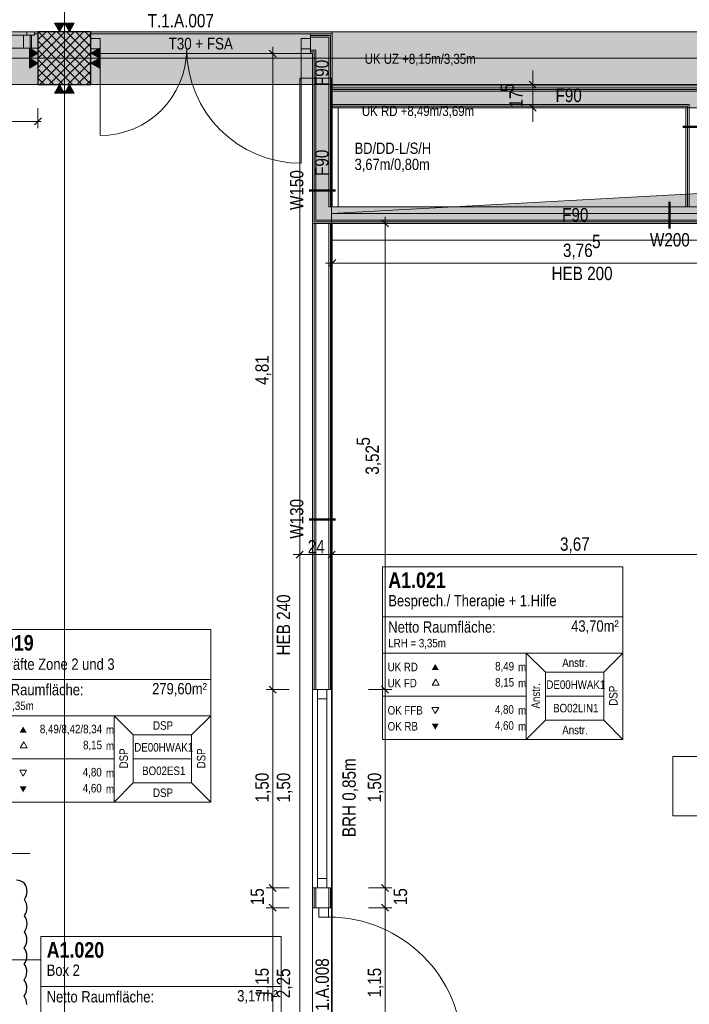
# Model space of a CAD drawing. Extents: x -620 to 3480, y 62 to 1107.
# Tile 112 of 244: x -171 to -70, y 623 to 772. Entities that reach past the tile are written whole.
import ezdxf
from ezdxf.lldxf.tags import DXFTag

# ---------------------------------------------------------------- set-up
doc = ezdxf.new("R2010")
doc.units = 0
doc.layers.get('0').update_dxf_attribs({"lineweight": 35})
for name, color, linetype, lineweight, true_color in [('00 -Bauelemente -Dämmung innen', 7, 'Continuous', 9, 0xff7fe6), ('00 -Bauelemente -Gipskarton', 7, 'Continuous', 9, 0xff7fe6), ('00_Beschriftung UZ', 3, 'Continuous', 13, 0x00ff00), ('30 -33 Aussenwände- 3 Aussenstützen', 7, 'Continuous', 50, 0x0000dd), ('30 -34 Innenwände- 2 nichttragend', 7, 'Continuous', 18, 0xff7fe6), ('30 -34 Innenwände- 4 Türen_Fenster', 9, 'Continuous', 15, 0x808080), ('30 -35 Decken- 1 Konstruktion-Träger- Stahlbeton', 7, 'grob-A06G9GKW8I', 13, 0x33aa00), ('30 -35 Decken- 11 Durchbruch', 5, 'Continuous', 15, 0x0000ff), ('60- 61 allgemeine Ausstattung- 1 Möbel', 7, 'Continuous', 9, 0x00cccc), ('70 -72 Beschriftung- 1 Beschriftung allgemein', 7, 'Continuous', 9, 0xff6633), ('70 -72 Beschriftung- 2 Beschriftung Bauteile', 7, 'Continuous', 9, 0x9999ff), ('70 -75 Raumstempel- 1 Raumstempel', 1, 'Continuous', 50, 0xff0000), ('70 -75 Raumstempel-2 Verweislinie', 1, 'Continuous', 9, 0xff0000), ('70 -76 Bemaßung- 2 Allgemein', 9, 'Continuous', 5, 0x808080), ('iwb_Schraffur_ F90_feuerbestaendig', 1, 'Continuous', 13, 0xff0000), ('iwb_Schraffur_ Verglasung', 5, 'Continuous', 13, 0x0000ff)]:
    doc.layers.add(name, color=color, linetype=linetype, lineweight=lineweight, true_color=true_color)
for name, color, linetype, lineweight in [('30 -35 Decken- 1 Konstruktion-Träger- Stahl Hohlprofil', 7, 'grob-A06G9GKW8I', 9), ('70 -71 Achsen- 1 Gebäudeachsen', 7, 'STRICHPUNKT2-A06G9GKV8I', 18), ('70 -75 Raumstempel- 3 Wandstempel', 7, 'Continuous', 50), ('Keine', 7, 'Continuous', 9), ('Keine-1', 7, 'Continuous', 15)]:
    doc.layers.add(name, color=color, linetype=linetype, lineweight=lineweight)
doc.layers.add('iwb_Schraffur_Unterzug', color=7, linetype='Continuous', lineweight=5, true_color=0xffffcc, plot=False)
doc.styles.get("Standard").update_dxf_attribs({"font": 'ARIALN.TTF'})
tags = doc.linetypes.add('grob-A06G9GKW8I', pattern=[14, 3, -8, 3]).pattern_tags.tags
tags[8:9] = [DXFTag(74, 4), DXFTag(75, 0), DXFTag(340, '0'), DXFTag(46, 0.0), DXFTag(50, 0.0), DXFTag(44, 0.0), DXFTag(45, 0.0)]
tags[6:7] = [DXFTag(74, 4), DXFTag(75, 0), DXFTag(340, '0'), DXFTag(46, 0.0), DXFTag(50, 0.0), DXFTag(44, 0.0), DXFTag(45, 0.0)]
tags[4:5] = [DXFTag(74, 4), DXFTag(75, 0), DXFTag(340, '0'), DXFTag(46, 0.0), DXFTag(50, 0.0), DXFTag(44, 0.0), DXFTag(45, 0.0)]
tags = doc.linetypes.add('STRICHPUNKT2-A06G9GKV8I', pattern=[12.7, 6.35, -3.175, 0, -3.175]).pattern_tags.tags
tags[10:11] = [DXFTag(74, 4), DXFTag(75, 0), DXFTag(340, '0'), DXFTag(46, 0.0), DXFTag(50, 0.0), DXFTag(44, 0.0), DXFTag(45, 0.0)]
tags[8:9] = [DXFTag(74, 4), DXFTag(75, 0), DXFTag(340, '0'), DXFTag(46, 0.0), DXFTag(50, 0.0), DXFTag(44, 0.0), DXFTag(45, 0.0)]
tags[6:7] = [DXFTag(74, 4), DXFTag(75, 0), DXFTag(340, '0'), DXFTag(46, 0.0), DXFTag(50, 0.0), DXFTag(44, 0.0), DXFTag(45, 0.0)]
tags[4:5] = [DXFTag(74, 4), DXFTag(75, 0), DXFTag(340, '0'), DXFTag(46, 0.0), DXFTag(50, 0.0), DXFTag(44, 0.0), DXFTag(45, 0.0)]

# ---------------------------------------------------------------- blocks, each defined once
blk = doc.blocks.new('Referenz-A06G9GKX8I')
at = {"layer": '00 -Bauelemente -Dämmung innen', "color": 0, "linetype": 'Continuous', "ltscale": 0.13}
for p, q in [((-127.31, 769.16), (-124.51, 769.16)), ((-124.51, 769.16), (-124.51, 743.46)), ((-127.31, 767.16), (-126.51, 767.16)), ((-126.51, 767.16), (-126.51, 741.46)), ((0.63, 760.96), (-124.01, 760.96)), ((-70.01, 758.96), (-124.01, 758.96)), ((-70.01, 743.46), (-70.01, 758.96)), ((-124.51, 743.46), (-124.01, 743.46)), ((-124.01, 743.46), (-70.51, 743.46)), ((-126.51, 741.46), (-49.21, 741.46)), ((-126.51, 740.96), (-126.51, 670.46)), ((-124.51, 740.96), (-124.51, 670.46)), ((-126.51, 640.46), (-126.51, 637.46)), ((-124.51, 640.46), (-124.51, 637.46))]:
    blk.add_line(p, q, dxfattribs=at)
at = {"layer": '00 -Bauelemente -Gipskarton', "color": 0, "linetype": 'Continuous', "ltscale": 0.13}
for p, q in [((-127.31, 769.66), (-124.01, 769.66)), ((-127.31, 769.41), (-124.26, 769.41)), ((-127.31, 769.16), (-124.51, 769.16)), ((-124.51, 769.16), (-124.51, 743.46)), ((-124.26, 769.41), (-124.26, 743.46)), ((-124.01, 769.66), (-124.01, 743.46)), ((-127.31, 767.16), (-126.51, 767.16)), ((-126.51, 767.16), (-126.51, 741.46)), ((-127.31, 766.91), (-126.76, 766.91)), ((-127.31, 766.66), (-127.01, 766.66)), ((-127.01, 766.66), (-127.01, 740.96)), ((-126.76, 766.91), (-126.76, 741.21)), ((0.63, 761.46), (-124.01, 761.46)), ((0.63, 761.21), (-124.01, 761.21)), ((0.63, 760.96), (-124.01, 760.96)), ((-70.01, 758.96), (-124.01, 758.96)), ((-70.26, 758.71), (-124.01, 758.71)), ((-70.51, 758.46), (-124.01, 758.46)), ((-70.51, 743.46), (-70.51, 758.46)), ((-70.26, 743.46), (-70.26, 758.71)), ((-70.01, 743.46), (-70.01, 758.96)), ((-124.26, 743.46), (-124.51, 743.46)), ((-124.01, 743.46), (-124.26, 743.46)), ((-127.01, 740.96), (-127.01, 670.46)), ((-127.01, 740.96), (-48.71, 740.96)), ((-126.76, 741.21), (-48.96, 741.21)), ((-126.76, 740.96), (-126.76, 670.46)), ((-126.51, 741.46), (-49.21, 741.46)), ((-126.51, 740.96), (-126.51, 670.46)), ((-124.51, 740.96), (-124.51, 670.46)), ((-124.26, 740.96), (-124.26, 670.46)), ((-124.01, 740.96), (-124.01, 670.46)), ((-127.01, 640.46), (-127.01, 637.46)), ((-126.76, 640.46), (-126.76, 637.46)), ((-126.51, 640.46), (-126.51, 637.46)), ((-124.51, 640.46), (-124.51, 637.46)), ((-124.26, 640.46), (-124.26, 637.46)), ((-124.01, 640.46), (-124.01, 637.46))]:
    blk.add_line(p, q, dxfattribs=at)
at = {"layer": '30 -33 Aussenwände- 3 Aussenstützen', "color": 0, "lineweight": 9}
for p, q in [((-168.51, 768.74), (-167.29, 769.96)), ((-168.51, 767.32), (-165.88, 769.96)), ((-168.51, 765.91), (-164.47, 769.96)), ((-168.51, 764.5), (-163.05, 769.96)), ((-168.51, 763.08), (-161.64, 769.96)), ((-168.45, 769.96), (-160.51, 762.02)), ((-167.03, 769.96), (-160.51, 763.44)), ((-165.62, 769.96), (-160.51, 764.85)), ((-164.2, 769.96), (-160.51, 766.27)), ((-162.79, 769.96), (-160.51, 767.68)), ((-161.37, 769.96), (-160.51, 769.1)), ((-168.51, 768.61), (-161.86, 761.96)), ((-168.22, 761.96), (-160.51, 769.67)), ((-168.51, 767.2), (-163.27, 761.96)), ((-166.81, 761.96), (-160.51, 768.25)), ((-168.51, 765.78), (-164.69, 761.96)), ((-165.51, 765.96), (-163.51, 765.96)), ((-165.39, 761.96), (-160.51, 766.84)), ((-164.51, 766.96), (-164.51, 764.96)), ((-168.51, 764.37), (-166.1, 761.96)), ((-163.98, 761.96), (-160.51, 765.42)), ((-162.57, 761.96), (-160.51, 764.01)), ((-168.51, 762.95), (-167.52, 761.96)), ((-161.15, 761.96), (-160.51, 762.6))]:
    blk.add_line(p, q, dxfattribs=at)
at = {"layer": '30 -33 Aussenwände- 3 Aussenstützen', "color": 0, "linetype": 'Continuous', "lineweight": -2, "ltscale": 0.25}
for p, q in [((-160.51, 769.96), (-168.51, 769.96)), ((-168.51, 769.96), (-168.51, 761.96)), ((-160.51, 761.96), (-160.51, 769.96)), ((-168.51, 761.96), (-160.51, 761.96))]:
    blk.add_line(p, q, dxfattribs=at)
at = {"layer": '30 -34 Innenwände- 2 nichttragend', "color": 0, "lineweight": 9}
for p, q in [((-169.01, 769.96), (-231.31, 769.96)), ((-170.21, 769.46), (-170.21, 769.96)), ((-169.01, 769.46), (-169.01, 769.96)), ((-231.31, 769.46), (-169.01, 769.46)), ((-170.71, 767.46), (-170.71, 769.46)), ((-169.71, 767.46), (-169.71, 769.46)), ((-169.51, 767.46), (-169.51, 769.46)), ((-168.51, 769.66), (-169.01, 769.66)), ((-168.51, 767.46), (-168.51, 769.66)), ((-195.31, 767.46), (-168.51, 767.46))]:
    blk.add_line(p, q, dxfattribs=at)
at = {"layer": '30 -34 Innenwände- 2 nichttragend', "color": 0, "lineweight": 5}
for p, q in [((-170.21, 769.96), (-195.81, 769.96)), ((-170.21, 769.96), (-170.21, 769.46)), ((-169.01, 769.96), (-170.21, 769.96)), ((-170.21, 769.46), (-170.21, 769.96)), ((-169.01, 769.46), (-169.01, 769.96)), ((-195.81, 769.46), (-170.21, 769.46)), ((-170.21, 769.46), (-169.01, 769.46))]:
    blk.add_line(p, q, dxfattribs=at)
at = {"layer": '30 -34 Innenwände- 2 nichttragend', "color": 0}
for p, q in [((-170.71, 767.46), (-170.71, 769.46)), ((-170.71, 769.46), (-169.71, 769.46)), ((-169.71, 769.46), (-169.71, 767.46)), ((-169.51, 767.46), (-169.51, 769.46)), ((-169.51, 769.46), (-169.01, 769.46)), ((-169.01, 769.46), (-169.01, 769.66)), ((-169.01, 769.66), (-168.51, 769.66)), ((-168.51, 769.66), (-168.51, 767.46)), ((-169.71, 767.46), (-170.71, 767.46)), ((-168.51, 767.46), (-169.51, 767.46))]:
    blk.add_line(p, q, dxfattribs=at)
at = {"layer": '30 -34 Innenwände- 2 nichttragend', "color": 0, "linetype": 'Continuous', "ltscale": 0.18}
for p, q in [((-160.51, 766.66), (-160.51, 769.66)), ((-160.51, 769.41), (-160.51, 769.66)), ((-160.51, 769.41), (-160.51, 769.66)), ((-160.51, 769.16), (-160.51, 769.41)), ((-160.51, 766.66), (-160.51, 769.41)), ((-160.51, 767.16), (-160.51, 769.16)), ((-127.31, 769.41), (-127.31, 769.66)), ((-127.31, 769.41), (-127.31, 769.66)), ((-127.31, 769.66), (-124.01, 769.66)), ((-127.31, 769.16), (-127.31, 769.41)), ((-127.31, 766.66), (-127.31, 769.41)), ((-127.31, 767.16), (-127.31, 769.16)), ((-124.01, 769.66), (-124.01, 761.46)), ((-160.51, 766.91), (-160.51, 767.16)), ((-127.31, 766.91), (-127.31, 767.16)), ((-160.51, 766.66), (-160.51, 766.91)), ((-127.31, 766.66), (-127.31, 766.91)), ((-127.31, 766.66), (-127.01, 766.66)), ((-127.01, 766.66), (-127.01, 740.96)), ((0.63, 761.46), (-124.01, 761.46)), ((-124.01, 758.46), (-124.01, 743.46)), ((-70.51, 758.46), (-124.01, 758.46)), ((-70.51, 743.46), (-70.51, 758.46)), ((-124.01, 743.46), (-70.51, 743.46)), ((-127.01, 740.96), (-127.01, 670.46)), ((-127.01, 740.96), (-48.71, 740.96)), ((-124.01, 740.96), (-124.01, 670.46)), ((-127.01, 670.46), (-124.26, 670.46)), ((-127.01, 670.46), (-126.76, 670.46)), ((-126.76, 670.46), (-126.51, 670.46)), ((-126.51, 670.46), (-124.51, 670.46)), ((-124.51, 670.46), (-124.26, 670.46)), ((-124.26, 670.46), (-124.01, 670.46)), ((-124.26, 670.46), (-124.01, 670.46)), ((-127.01, 640.46), (-124.26, 640.46)), ((-127.01, 640.46), (-126.76, 640.46)), ((-127.01, 640.46), (-127.01, 637.46)), ((-126.76, 640.46), (-126.51, 640.46)), ((-126.51, 640.46), (-124.51, 640.46)), ((-124.51, 640.46), (-124.26, 640.46)), ((-124.26, 640.46), (-124.01, 640.46)), ((-124.26, 640.46), (-124.01, 640.46)), ((-124.01, 640.46), (-124.01, 637.46)), ((-127.01, 637.46), (-124.26, 637.46)), ((-127.01, 637.46), (-126.76, 637.46)), ((-126.76, 637.46), (-126.51, 637.46)), ((-126.51, 637.46), (-124.51, 637.46)), ((-124.51, 637.46), (-124.26, 637.46)), ((-124.26, 637.46), (-124.01, 637.46)), ((-124.26, 637.46), (-124.01, 637.46))]:
    blk.add_line(p, q, dxfattribs=at)
at = {"layer": '30 -34 Innenwände- 4 Türen_Fenster', "color": 0, "linetype": 'grob-A06G9GKW8I', "ltscale": 0.15}
for p, q in [((-160.51, 769.66), (-127.31, 769.66)), ((-159.11, 767.36), (-159.11, 754.26)), ((-128.71, 767.36), (-128.71, 750.06)), ((-160.51, 766.66), (-127.31, 766.66)), ((-127.01, 637.46), (-127.01, 614.46)), ((-124.01, 637.46), (-124.01, 614.46))]:
    blk.add_line(p, q, dxfattribs=at)
at = {"layer": '30 -34 Innenwände- 4 Türen_Fenster', "color": 0, "linetype": 'Continuous', "ltscale": 0.15}
for p, q in [((-160.51, 768.96), (-159.11, 768.96)), ((-160.51, 767.36), (-160.51, 768.96)), ((-159.11, 768.96), (-159.11, 767.36)), ((-128.71, 768.96), (-127.31, 768.96)), ((-128.71, 767.36), (-128.71, 768.96)), ((-127.31, 768.96), (-127.31, 767.36)), ((-159.11, 767.36), (-160.51, 767.36)), ((-127.31, 767.36), (-128.71, 767.36)), ((-126.21, 670.46), (-127.01, 670.46)), ((-127.01, 670.46), (-127.01, 640.46)), ((-126.21, 669.06), (-126.21, 670.46)), ((-126.21, 670.46), (-124.81, 670.46)), ((-126.21, 670.46), (-124.81, 670.46)), ((-124.81, 670.46), (-124.01, 670.46)), ((-124.81, 670.46), (-124.81, 669.06)), ((-124.01, 670.46), (-124.01, 640.46)), ((-126.21, 669.06), (-124.81, 669.06)), ((-126.21, 641.86), (-126.21, 669.06)), ((-124.81, 669.06), (-126.21, 669.06)), ((-124.81, 669.06), (-126.21, 669.06)), ((-126.21, 669.06), (-124.81, 669.06)), ((-124.81, 669.06), (-124.81, 641.86)), ((-127.01, 640.46), (-126.21, 640.46)), ((-124.81, 641.86), (-126.21, 641.86)), ((-124.81, 641.86), (-126.21, 641.86)), ((-126.21, 640.46), (-126.21, 641.86)), ((-126.21, 641.86), (-124.81, 641.86)), ((-126.21, 641.86), (-124.81, 641.86)), ((-124.81, 640.46), (-126.21, 640.46)), ((-126.21, 640.46), (-124.81, 640.46)), ((-124.81, 641.86), (-124.81, 640.46)), ((-124.01, 640.46), (-124.81, 640.46)), ((-126.01, 636.06), (-126.01, 637.46)), ((-126.01, 637.46), (-124.55, 637.46)), ((-124.55, 637.46), (-124.55, 636.06)), ((-124.55, 636.06), (-126.01, 636.06))]:
    blk.add_line(p, q, dxfattribs=at)
at = {"layer": '30 -34 Innenwände- 4 Türen_Fenster', "color": 0, "linetype": 'grob-A06G9GKW8I', "ltscale": 0.15}
for centre, major_axis in [((-159.11, 767.36), (0, -13.1)), ((-128.71, 767.36), (-17.3, 0)), ((-124.55, 615.86), (20.2, 0))]:
    blk.add_ellipse(centre, major_axis=major_axis, ratio=1, start_param=0, end_param=1.570796, dxfattribs=at)
at = {"layer": '30 -35 Decken- 1 Konstruktion-Träger- Stahl Hohlprofil', "color": 0, "linetype": 'grob-A06G9GKW8I', "ltscale": 0.13}
for p, q in [((-128.91, 603.96), (-128.91, 762.96)), ((-128.91, 762.96), (-124.11, 762.96)), ((-124.11, 762.96), (-124.11, 603.96)), ((-124.11, 742.46), (-50.71, 742.46)), ((-124.11, 738.46), (-124.11, 742.46)), ((-50.71, 738.46), (-124.11, 738.46))]:
    blk.add_line(p, q, dxfattribs=at)
at = {"layer": '30 -35 Decken- 1 Konstruktion-Träger- Stahlbeton', "color": 0}
for p, q in [((-562.01, 769.96), (-3.51, 769.96)), ((-562.01, 761.96), (-3.51, 761.96))]:
    blk.add_line(p, q, dxfattribs=at)
at = {"layer": '30 -35 Decken- 11 Durchbruch', "color": 0, "linetype": 'Continuous', "ltscale": 0.15}
for p, q in [((-124.11, 742.46), (-124.11, 758.46)), ((-124.11, 758.46), (-50.71, 758.46)), ((-65.39, 745.66), (-124.11, 742.46)), ((-65.39, 745.66), (-124.11, 742.46)), ((-124.11, 742.46), (-50.71, 742.46))]:
    blk.add_line(p, q, dxfattribs=at)
at = {"layer": '30 -35 Decken- 11 Durchbruch', "color": 0, "linetype": 'grob-A06G9GKW8I', "ltscale": 0.15}
for p, q in [((-123.11, 758.46), (-51.71, 758.46)), ((-123.11, 743.46), (-123.11, 758.46)), ((-51.71, 743.46), (-123.11, 743.46))]:
    blk.add_line(p, q, dxfattribs=at)
at = {"layer": '30 -35 Decken- 11 Durchbruch', "color": 0, "lineweight": 0}
blk.add_solid([(-65.39, 742.46), (-124.11, 742.46), (-65.39, 745.66)], dxfattribs=at)
at = {"layer": '60- 61 allgemeine Ausstattung- 1 Möbel', "color": 0, "linetype": 'Continuous', "ltscale": 0.13}
for p, q in [((-124.01, 769.96), (-3.51, 769.96)), ((-124.01, 761.76), (-124.01, 769.96)), ((-3.51, 761.76), (-124.01, 761.76)), ((-72.51, 651.34), (-72.51, 660.34)), ((-72.51, 660.34), (-63.51, 660.34)), ((-63.51, 651.34), (-72.51, 651.34))]:
    blk.add_line(p, q, dxfattribs=at)
at = {"layer": '70 -71 Achsen- 1 Gebäudeachsen', "color": 0, "linetype": 'STRICHPUNKT2-A06G9GKV8I', "ltscale": 0.18}
for p, q in [((-164.51, 1075.9), (-164.51, 76.46)), ((-562.01, 765.96), (85.43, 765.96))]:
    blk.add_line(p, q, dxfattribs=at)
at = {"layer": '70 -72 Beschriftung- 2 Beschriftung Bauteile', "color": 0}
for p, q in [((-165.26, 769.96), (-166.01, 771.26)), ((-166.01, 771.26), (-164.51, 771.26)), ((-164.51, 771.26), (-165.26, 769.96)), ((-163.76, 769.96), (-164.51, 771.26)), ((-164.51, 771.26), (-163.01, 771.26)), ((-163.01, 771.26), (-163.76, 769.96)), ((-169.81, 767.46), (-168.51, 766.71)), ((-169.81, 765.96), (-169.81, 767.46)), ((-160.51, 766.71), (-159.21, 767.46)), ((-159.21, 767.46), (-159.21, 765.96)), ((-168.51, 766.71), (-169.81, 765.96)), ((-169.81, 765.96), (-168.51, 765.21)), ((-169.81, 764.46), (-169.81, 765.96)), ((-159.21, 765.96), (-160.51, 766.71)), ((-160.51, 765.21), (-159.21, 765.96)), ((-159.21, 765.96), (-159.21, 764.46)), ((-168.51, 765.21), (-169.81, 764.46)), ((-159.21, 764.46), (-160.51, 765.21)), ((-166.01, 760.66), (-165.26, 761.96)), ((-165.26, 761.96), (-164.51, 760.66)), ((-164.51, 760.66), (-163.76, 761.96)), ((-163.76, 761.96), (-163.01, 760.66)), ((-164.51, 760.66), (-166.01, 760.66)), ((-163.01, 760.66), (-164.51, 760.66))]:
    blk.add_line(p, q, dxfattribs=at)
at = {"layer": '70 -72 Beschriftung- 2 Beschriftung Bauteile', "color": 0, "lineweight": 0}
for points in [[(-165.26, 769.96), (-166.01, 771.26), (-165.26, 771.26)], [(-165.26, 769.96), (-165.26, 771.26), (-164.51, 771.26)], [(-163.76, 769.96), (-164.51, 771.26), (-163.76, 771.26)], [(-163.76, 769.96), (-163.76, 771.26), (-163.01, 771.26)], [(-169.81, 765.96), (-169.81, 767.46), (-168.51, 766.71)], [(-159.21, 765.96), (-160.51, 766.71), (-159.21, 767.46)], [(-169.81, 764.46), (-169.81, 765.96), (-168.51, 765.21)], [(-159.21, 764.46), (-160.51, 765.21), (-159.21, 765.96)], [(-165.26, 760.66), (-166.01, 760.66), (-165.26, 761.96)], [(-165.26, 760.66), (-165.26, 761.96), (-164.51, 760.66)], [(-163.76, 760.66), (-164.51, 760.66), (-163.76, 761.96)], [(-163.76, 760.66), (-163.76, 761.96), (-163.01, 760.66)]]:
    blk.add_solid(points, dxfattribs=at)
at = {"layer": '70 -75 Raumstempel- 1 Raumstempel', "color": 0, "lineweight": 9}
for p, q in [((-116.39, 689.05), (-116.39, 662.91)), ((-80.07, 689.05), (-116.39, 689.05)), ((-80.07, 662.91), (-80.07, 689.05)), ((-80.07, 681.46), (-116.39, 681.46)), ((-142.39, 679.57), (-178.71, 679.57)), ((-142.39, 653.43), (-142.39, 679.57)), ((-116.39, 675.98), (-94.66, 675.98)), ((-91.78, 673.08), (-94.66, 675.98)), ((-80.07, 675.98), (-94.66, 675.98)), ((-94.66, 675.98), (-94.66, 662.91)), ((-82.95, 673.08), (-80.07, 675.98)), ((-142.39, 671.98), (-178.71, 671.98)), ((-108.36, 672.02), (-108.88, 671.11)), ((-107.83, 671.11), (-108.36, 672.02)), ((-91.78, 665.81), (-91.78, 673.08)), ((-91.78, 673.08), (-82.95, 673.08)), ((-82.95, 665.81), (-82.95, 673.08)), ((-108.88, 671.11), (-107.83, 671.11)), ((-116.39, 669.45), (-94.66, 669.45)), ((-82.95, 669.45), (-91.78, 669.45)), ((-108.43, 666.84), (-108.95, 667.75)), ((-108.95, 667.75), (-107.9, 667.75)), ((-107.9, 667.75), (-108.43, 666.84)), ((-178.71, 666.5), (-156.98, 666.5)), ((-154.1, 663.6), (-156.98, 666.5)), ((-142.39, 666.5), (-156.98, 666.5)), ((-156.98, 666.5), (-156.98, 653.43)), ((-145.27, 663.6), (-142.39, 666.5)), ((-91.78, 665.81), (-94.66, 662.91)), ((-91.78, 665.81), (-82.95, 665.81)), ((-82.95, 665.81), (-80.07, 662.91)), ((-154.1, 656.33), (-154.1, 663.6)), ((-154.1, 663.6), (-145.27, 663.6)), ((-145.27, 656.33), (-145.27, 663.6)), ((-80.07, 662.91), (-116.39, 662.91)), ((-170.67, 662.54), (-171.2, 661.63)), ((-171.2, 661.63), (-170.15, 661.63)), ((-170.15, 661.63), (-170.67, 662.54)), ((-178.71, 659.97), (-156.98, 659.97)), ((-145.27, 659.97), (-154.1, 659.97)), ((-170.75, 657.36), (-171.27, 658.27)), ((-171.27, 658.27), (-170.22, 658.27)), ((-170.22, 658.27), (-170.75, 657.36)), ((-154.1, 656.33), (-156.98, 653.43)), ((-154.1, 656.33), (-145.27, 656.33)), ((-145.27, 656.33), (-142.39, 653.43)), ((-142.39, 653.43), (-178.71, 653.43)), ((-168.06, 633.12), (-168.06, 606.98)), ((-131.73, 633.12), (-168.06, 633.12)), ((-131.73, 606.98), (-131.73, 633.12)), ((-131.73, 625.53), (-168.06, 625.53))]:
    blk.add_line(p, q, dxfattribs=at)
at = {"layer": '70 -75 Raumstempel- 1 Raumstempel', "color": 0, "lineweight": 0}
for points in [[(-107.9, 673.44), (-108.43, 674.34), (-108.95, 673.44)], [(-170.22, 663.96), (-170.75, 664.86), (-171.27, 663.96)], [(-107.9, 665.3), (-108.43, 664.4), (-108.95, 665.3)], [(-170.22, 655.83), (-170.75, 654.92), (-171.27, 655.83)]]:
    blk.add_solid(points, dxfattribs=at)
at = {"layer": '70 -75 Raumstempel- 3 Wandstempel', "color": 0, "linetype": 'Continuous', "ltscale": 0.5}
for p, q in [((-67.01, 755.57), (-71.01, 755.57)), ((-127.51, 745.94), (-123.51, 745.94)), ((-73.02, 740.21), (-73.02, 744.21)), ((-127.51, 696.21), (-123.51, 696.21))]:
    blk.add_line(p, q, dxfattribs=at)
at = {"layer": '70 -75 Raumstempel-2 Verweislinie', "color": 0}
blk.add_line((-168.06, 629.57), (-191.15, 629.57), dxfattribs=at)
at = {"layer": '70 -76 Bemaßung- 2 Allgemein', "color": 0, "linetype": 'Continuous', "lineweight": 20, "ltscale": 0.2}
for p, q in [((-133.54, 767.19), (-132.48, 766.13)), ((-116.54, 741.49), (-115.48, 740.43)), ((-124.54, 734.43), (-123.48, 735.49)), ((-129.44, 690.34), (-128.38, 691.4)), ((-124.64, 690.34), (-123.58, 691.4)), ((-123.58, 691.4), (-124.64, 690.34)), ((-132.48, 669.93), (-133.54, 670.99)), ((-133.54, 670.99), (-132.48, 669.93)), ((-116.54, 670.99), (-115.48, 669.93)), ((-115.48, 669.93), (-116.54, 670.99)), ((-132.48, 639.93), (-133.54, 640.99)), ((-132.48, 639.93), (-133.54, 640.99)), ((-115.48, 639.93), (-116.54, 640.99)), ((-115.48, 639.93), (-116.54, 640.99)), ((-133.54, 637.99), (-132.48, 636.93)), ((-133.54, 637.99), (-132.48, 636.93)), ((-116.54, 637.99), (-115.48, 636.93)), ((-116.54, 637.99), (-115.48, 636.93))]:
    blk.add_line(p, q, dxfattribs=at)
at = {"layer": '70 -76 Bemaßung- 2 Allgemein', "color": 0, "linetype": 'Continuous', "ltscale": 0.13}
for p, q in [((-133.01, 767.66), (-133.01, 765.6)), ((-130.51, 766.66), (-134.01, 766.66)), ((-133.01, 671.52), (-133.01, 765.6)), ((-93.69, 763.02), (-93.69, 764.08)), ((-93.69, 761.46), (-93.69, 763.02)), ((-91.69, 761.96), (-94.69, 761.96)), ((-93.16, 761.43), (-94.22, 762.49)), ((-93.69, 758.46), (-93.69, 761.96)), ((-168.51, 758.39), (-168.51, 755.39)), ((-91.69, 758.46), (-94.69, 758.46)), ((-94.22, 758.99), (-93.16, 757.93)), ((-93.69, 758.96), (-93.69, 757.4)), ((-167.98, 756.92), (-169.04, 755.86)), ((-93.69, 757.4), (-93.69, 756.34)), ((-169.57, 756.39), (-214.95, 756.39)), ((-168.01, 756.39), (-169.57, 756.39)), ((-116.01, 741.96), (-116.01, 739.9)), ((-118.51, 740.96), (-115.01, 740.96)), ((-116.01, 671.52), (-116.01, 739.9)), ((-124.01, 737.46), (-124.01, 733.96)), ((-125.01, 734.96), (-122.95, 734.96)), ((-49.77, 734.96), (-122.95, 734.96)), ((-128.91, 693.37), (-128.91, 689.87)), ((-124.11, 693.37), (-124.11, 689.87)), ((-124.11, 693.37), (-124.11, 689.87)), ((-129.91, 690.87), (-127.85, 690.87)), ((-125.17, 690.87), (-127.85, 690.87)), ((-123.11, 690.87), (-125.17, 690.87)), ((-125.11, 690.87), (-123.05, 690.87)), ((-51.77, 690.87), (-123.05, 690.87)), ((-130.51, 670.46), (-134.01, 670.46)), ((-130.51, 670.46), (-134.01, 670.46)), ((-133.01, 669.46), (-133.01, 671.52)), ((-133.01, 671.46), (-133.01, 669.4)), ((-118.51, 670.46), (-115.01, 670.46)), ((-118.51, 670.46), (-115.01, 670.46)), ((-116.01, 669.46), (-116.01, 671.52)), ((-116.01, 671.46), (-116.01, 669.4)), ((-133.01, 641.52), (-133.01, 669.4)), ((-116.01, 641.52), (-116.01, 669.4)), ((-172.81, 645.66), (-170.75, 645.66)), ((-170.75, 645.66), (-169.69, 645.66)), ((-133.01, 641.52), (-133.01, 642.58)), ((-116.01, 641.52), (-116.01, 642.58)), ((-130.51, 640.46), (-134.01, 640.46)), ((-130.51, 640.46), (-134.01, 640.46)), ((-133.01, 639.46), (-133.01, 641.52)), ((-133.01, 639.46), (-133.01, 641.52)), ((-133.01, 637.46), (-133.01, 640.46)), ((-118.51, 640.46), (-115.01, 640.46)), ((-118.51, 640.46), (-115.01, 640.46)), ((-116.01, 639.46), (-116.01, 641.52)), ((-116.01, 639.46), (-116.01, 641.52)), ((-116.01, 637.46), (-116.01, 640.46)), ((-130.51, 637.46), (-134.01, 637.46)), ((-130.51, 637.46), (-134.01, 637.46)), ((-133.01, 638.46), (-133.01, 636.4)), ((-133.01, 638.46), (-133.01, 636.4)), ((-118.51, 637.46), (-115.01, 637.46)), ((-118.51, 637.46), (-115.01, 637.46)), ((-116.01, 638.46), (-116.01, 636.4)), ((-116.01, 638.46), (-116.01, 636.4)), ((-133.01, 636.4), (-133.01, 635.34)), ((-133.01, 615.52), (-133.01, 636.4)), ((-116.01, 615.52), (-116.01, 636.4)), ((-116.01, 636.4), (-116.01, 635.34))]:
    blk.add_line(p, q, dxfattribs=at)
at = {"layer": 'Keine-1', "color": 0, "linetype": 'Continuous', "lineweight": -2, "ltscale": 0.25}
for centre, major_axis in [((-171.88, 639.61), (1.33, 1.54)), ((-172.18, 639.93), (2.03, -0.01)), ((-172.18, 639.93), (1.62, -1.22)), ((-172.18, 637.49), (1.62, -1.22)), ((-172.18, 637.49), (2.03, -0.01)), ((-172.19, 635.05), (2.03, -0.01)), ((-172.19, 635.05), (1.62, -1.22)), ((-172.2, 632.62), (2.03, -0.01)), ((-172.2, 632.62), (1.62, -1.22)), ((-172.21, 630.18), (1.62, -1.22)), ((-172.21, 630.18), (2.03, -0.01)), ((-172.22, 627.74), (2.03, -0.01)), ((-172.22, 627.74), (1.62, -1.22)), ((-172.22, 625.3), (2.03, -0.01)), ((-172.22, 625.3), (1.62, -1.22)), ((-172.23, 622.86), (2.03, -0.01))]:
    blk.add_ellipse(centre, major_axis=major_axis, ratio=1, start_param=0, end_param=0.643501, dxfattribs=at)
at = {"layer": '00_Beschriftung UZ', "color": 0, "linetype": 'ByBlock', "lineweight": 5, "ltscale": 0.13, "char_height": 1.5103, "attachment_point": 1}
for s, insert in [('{\\fArial Narrow;UK UZ +8,15m/3,35m}', (-119.1, 766.62)), ('{\\fArial Narrow;UK RD +8,49m/3,69m}', (-119.52, 758.73))]:
    blk.add_mtext(s, dxfattribs=dict(at, insert=insert))
at = {"layer": '30 -35 Decken- 11 Durchbruch', "color": 0, "linetype": 'Continuous', "ltscale": 0.15, "char_height": 1.7, "attachment_point": 1}
for s, insert in [('{\\fArial Narrow;BD/DD-L/S/H}', (-120.62, 753.19)), ('{\\fArial Narrow;3,67m/0,80m}', (-120.62, 750.75))]:
    blk.add_mtext(s, dxfattribs=dict(at, insert=insert))
at = {"layer": '70 -72 Beschriftung- 1 Beschriftung allgemein', "color": 0, "linetype": 'Continuous', "ltscale": 0.13, "insert": (-90.84, 734.41), "char_height": 2.0138, "attachment_point": 1}
blk.add_mtext('{\\fArial Narrow;HEB 200}', dxfattribs=at)
at = {"layer": '70 -72 Beschriftung- 1 Beschriftung allgemein', "color": 0, "linetype": 'Continuous', "ltscale": 0.13, "char_height": 2.0138, "attachment_point": 1, "rotation": 90}
for s, insert in [('{\\fArial Narrow;HEB 240}', (-132.39, 675.62)), ('{\\fArial Narrow;BRH 0,85m}', (-122.47, 648.14))]:
    blk.add_mtext(s, dxfattribs=dict(at, insert=insert))
at = {"layer": '70 -75 Raumstempel- 1 Raumstempel', "color": 0, "linetype": 'Continuous', "ltscale": 0.5, "attachment_point": 1}
for s, insert, char_height, rotation in [('{\\fArial Narrow|b1|i0;A1.021}', (-115.53, 688.19), 2.3536, 0), ('{\\fArial Narrow;Besprech./ Therapie + 1.Hilfe}', (-115.53, 684.77), 1.7117, 0), ('{\\fArial Narrow;Netto Raumfläche:}', (-115.53, 680.78), 1.7117, 0), ('{\\fArial Narrow;43,70m²}', (-87.87, 680.93), 1.7117, 0), ('{\\fArial Narrow|b1|i0;A1.019}', (-177.85, 678.71), 2.3536, 0), ('{\\fArial Narrow;LRH = 3,35m}', (-115.53, 678.13), 1.2838, 0), ('{\\fArial Narrow;Lehrkräfte Zone 2 und 3}', (-177.85, 675.16), 1.7117, 0), ('{\\fArial Narrow;8,49}', (-99.37, 674.63), 1.2838, 0), ('{\\fArial Narrow;Anstr.}', (-89.22, 675.16), 1.2838, 0), ('{\\fArial Narrow;UK RD}', (-115.63, 674.52), 1.2838, 0), ('{\\fArial Narrow;m}', (-95.91, 674.51), 1.2838, 0), ('{\\fArial Narrow;279,60m²}', (-151.24, 671.45), 1.7117, 0), ('{\\fArial Narrow;UK FD}', (-115.63, 672.08), 1.2838, 0), ('{\\fArial Narrow;8,15}', (-99.37, 672.2), 1.2838, 0), ('{\\fArial Narrow;m}', (-95.91, 672.07), 1.2838, 0), ('{\\fArial Narrow;Anstr.}', (-93.88, 667.59), 1.2838, 90), ('{\\fArial Narrow;DE00HWAK1}', (-91.62, 671.85), 1.2838, 0), ('{\\fArial Narrow;Netto Raumfläche:}', (-177.85, 671.3), 1.7117, 0), ('{\\fArial Narrow;DSP}', (-82.15, 668.02), 1.2838, 90), ('{\\fArial Narrow;LRH = 3,35m}', (-177.85, 668.65), 1.2838, 0), ('{\\fArial Narrow;OK FFB}', (-115.63, 667.96), 1.2838, 0), ('{\\fArial Narrow;4,80}', (-99.41, 668.09), 1.2838, 0), ('{\\fArial Narrow;m}', (-95.91, 667.96), 1.2838, 0), ('{\\fArial Narrow;BO02LIN1}', (-90.61, 668.3), 1.2838, 0), ('{\\fArial Narrow;8,49/8,42/8,34}', (-168.22, 665.14), 1.2838, 0), ('{\\fArial Narrow;m}', (-158.23, 665.03), 1.2838, 0), ('{\\fArial Narrow;DSP}', (-151.11, 665.67), 1.2838, 0), ('{\\fArial Narrow;OK RB}', (-115.63, 665.55), 1.2838, 0), ('{\\fArial Narrow;4,60}', (-99.41, 665.67), 1.2838, 0), ('{\\fArial Narrow;m}', (-95.91, 665.55), 1.2838, 0), ('{\\fArial Narrow;Anstr.}', (-89.22, 664.99), 1.2838, 0), ('{\\fArial Narrow;8,15}', (-161.69, 662.72), 1.2838, 0), ('{\\fArial Narrow;m}', (-158.23, 662.59), 1.2838, 0), ('{\\fArial Narrow;DSP}', (-156.19, 658.54), 1.2838, 90), ('{\\fArial Narrow;DE00HWAK1}', (-153.94, 662.37), 1.2838, 0), ('{\\fArial Narrow;DSP}', (-144.47, 658.54), 1.2838, 90), ('{\\fArial Narrow;4,80}', (-161.73, 658.61), 1.2838, 0), ('{\\fArial Narrow;BO02ES1}', (-152.76, 658.82), 1.2838, 0), ('{\\fArial Narrow;m}', (-158.23, 658.48), 1.2838, 0), ('{\\fArial Narrow;4,60}', (-161.73, 656.19), 1.2838, 0), ('{\\fArial Narrow;m}', (-158.23, 656.07), 1.2838, 0), ('{\\fArial Narrow;DSP}', (-151.11, 655.5), 1.2838, 0), ('{\\fArial Narrow|b1|i0;A1.020}', (-167.19, 632.26), 2.3536, 0), ('{\\fArial Narrow;Box 2}', (-167.19, 628.87), 1.7117, 0), ('{\\fArial Narrow;Netto Raumfläche:}', (-167.19, 624.85), 1.7117, 0), ('{\\fArial Narrow;3,17m²}', (-138.38, 625), 1.7117, 0)]:
    blk.add_mtext(s, dxfattribs=dict(at, insert=insert, char_height=char_height, rotation=rotation))
at = {"layer": '70 -75 Raumstempel- 3 Wandstempel', "color": 0, "linetype": 'Continuous', "ltscale": 0.5, "char_height": 2.0138, "attachment_point": 1, "rotation": 90}
for s, insert in [('{\\fArial Narrow;F90}', (-126.59, 761.74)), ('{\\fArial Narrow;F90}', (-126.59, 748.15)), ('{\\fArial Narrow;W150}', (-130.39, 743)), ('{\\fArial Narrow;W130}', (-130.39, 693.27))]:
    blk.add_mtext(s, dxfattribs=dict(at, insert=insert))
at = {"layer": '70 -75 Raumstempel- 3 Wandstempel', "color": 0, "linetype": 'Continuous', "ltscale": 0.5, "char_height": 2.0138, "attachment_point": 1}
for s, insert in [('{\\fArial Narrow;F90}', (-90.24, 761.34)), ('{\\fArial Narrow;F90}', (-89.24, 743.29)), ('{\\fArial Narrow;W200}', (-75.96, 739.5))]:
    blk.add_mtext(s, dxfattribs=dict(at, insert=insert))
at = {"layer": '70 -76 Bemaßung- 2 Allgemein', "color": 0, "linetype": 'Continuous', "ltscale": 0.13, "char_height": 2.0138, "attachment_point": 1, "rotation": 90}
for s, insert in [('{\\fArial Narrow;5}', (-98.55, 760.82)), ('{\\fArial Narrow;17}', (-97.21, 758.5)), ('{\\fArial Narrow;4,81}', (-135.63, 716.54)), ('{\\fArial Narrow;5}', (-120.31, 707.36)), ('{\\fArial Narrow;3,52}', (-118.96, 702.96)), ('{\\fArial Narrow;1,50}', (-135.63, 653.39)), ('{\\fArial Narrow;1,50}', (-132.39, 653.39)), ('{\\fArial Narrow;1,50}', (-118.63, 653.39)), ('{\\fArial Narrow;15}', (-136.36, 637.85)), ('{\\fArial Narrow;15}', (-114.71, 637.85)), ('{\\fArial Narrow;1,15}', (-135.63, 623.88)), ('{\\fArial Narrow;2,25}', (-132.39, 623.79)), ('{\\fArial Narrow;1,15}', (-118.63, 623.88))]:
    blk.add_mtext(s, dxfattribs=dict(at, insert=insert))
at = {"layer": '70 -76 Bemaßung- 2 Allgemein', "color": 0, "linetype": 'Continuous', "ltscale": 0.13, "char_height": 2.0138, "attachment_point": 1}
for s, insert in [('{\\fArial Narrow;5}', (-84.71, 739.25)), ('{\\fArial Narrow;3,76}', (-89.11, 737.91)), ('{\\fArial Narrow;24}', (-127.71, 693.08)), ('{\\fArial Narrow;3,67}', (-89.56, 693.48))]:
    blk.add_mtext(s, dxfattribs=dict(at, insert=insert))
at = {"layer": 'Keine', "color": 0, "linetype": 'Continuous', "ltscale": 0.13, "attachment_point": 1}
for s, insert, char_height in [('{\\fArial Narrow;T.1.A.007}', (-151.91, 772.64), 2.0138), ('{\\fArial Narrow;T30 + FSA}', (-148.74, 769.04), 1.7621)]:
    blk.add_mtext(s, dxfattribs=dict(at, insert=insert, char_height=char_height))
at = {"layer": 'Keine', "color": 0, "linetype": 'Continuous', "ltscale": 0.13, "insert": (-126.53, 619.81), "char_height": 2.0138, "attachment_point": 1, "rotation": 90}
blk.add_mtext('{\\fArial Narrow;T.1.A.008}', dxfattribs=at)
blk = doc.blocks.new('Referenz-A06G9GKZ8I')
at = {"layer": 'iwb_Schraffur_ F90_feuerbestaendig', "linetype": 'Continuous', "ltscale": 0.13}
blk.add_hatch(color=256, dxfattribs=at).paths.add_polyline_path([(-127.01, 740.96), (-127.01, 766.66), (-127.31, 766.66), (-127.31, 767.36), (-128.71, 767.36), (-128.71, 768.96), (-127.31, 768.96), (-127.31, 769.66), (-124.01, 769.66), (-124.01, 743.46), (-51.71, 743.46), (-51.71, 758.46), (-124.01, 758.46), (-124.01, 761.46), (2.49, 761.46), (2.49, 758.46), (-48.71, 758.46), (-48.71, 740.96)])
blk.add_solid([(-159.11, 767.36), (-168.51, 767.36), (-159.11, 768.96), (-168.51, 768.96)], dxfattribs=at)
at = {"layer": 'iwb_Schraffur_ Verglasung', "linetype": 'Continuous', "ltscale": 0.13}
blk.add_solid([(-168.51, 767.46), (-231.81, 767.46), (-168.51, 769.46), (-231.81, 769.46)], dxfattribs=at)
at = {"layer": 'iwb_Schraffur_Unterzug', "linetype": 'Continuous', "ltscale": 0.13}
for points in [[(-562.01, 769.96), (-3.51, 769.96), (-562.01, 769.32)], [(-562.01, 769.32), (-3.51, 769.96), (-3.51, 761.96)], [(-562.01, 769.32), (-3.51, 761.96), (-562.01, 762.6)], [(-562.01, 762.6), (-3.51, 761.96), (-562.01, 761.96)]]:
    blk.add_solid(points, dxfattribs=at)

msp = doc.modelspace()

# ---------------------------------------------------------------- block references
at = {"color": 8, "lineweight": 25, "ltscale": 0.25, "true_color": 0x808080}
for name in ['Referenz-A06G9GKX8I', 'Referenz-A06G9GKZ8I']:
    msp.add_blockref(name, (0, 0), dxfattribs=at)

doc.saveas('drawing.dxf')
